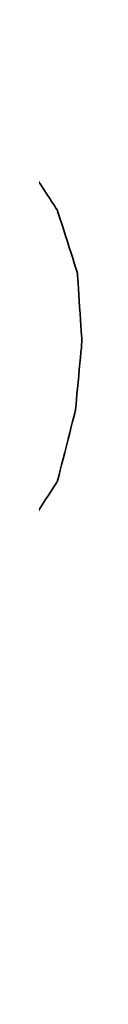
# Model space of a CAD drawing. Header units: millimetres. Extents: x 1396 to 1813, y -216 to -72.
# Tile 34 of 53: x 1714.6765 to 1714.7401, y -166.3412 to -164.5942. Entities that reach past the tile are written whole.
import ezdxf

# ---------------------------------------------------------------- set-up
doc = ezdxf.new("R2010")
doc.units = ezdxf.units.MM
doc.layers.add('DIM', color=4, linetype='CONTINUOUS')
doc.layers.add('layer 1', color=7, linetype='CONTINUOUS')

# ---------------------------------------------------------------- blocks, each defined once
blk = doc.blocks.new('TBI MOTION logo(完整正式版)')
at = {"layer": 'layer 1', "color": 22, "lineweight": 35}
blk.add_open_spline([(-64.65375, -6.863749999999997), (-64.65375, -6.863749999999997), (-64.84375, -7.296249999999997), (-64.84375, -7.296249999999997), (-64.84375, -7.296249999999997), (-64.84375, -7.296249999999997), (-64.86875, -7.34375), (-64.86875, -7.34375), (-64.86875, -7.34375), (-64.86875, -7.34375), (-64.86875, -7.36875), (-64.86875, -7.36875), (-64.86875, -7.36875), (-64.86875, -7.36875), (-65.15375, -7.653749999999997), (-65.15375, -7.653749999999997), (-65.15375, -7.653749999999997), (-65.15375, -7.653749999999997), (-65.17875, -7.653749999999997), (-65.17875, -7.653749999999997), (-65.17875, -7.653749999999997), (-65.17875, -7.653749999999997), (-65.20375, -7.678749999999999), (-65.20375, -7.678749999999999), (-65.20375, -7.678749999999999), (-65.20375, -7.678749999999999), (-65.58875, -7.871249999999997), (-65.58875, -7.871249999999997), (-65.58875, -7.871249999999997), (-65.58875, -7.871249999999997), (-65.63375, -7.871249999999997), (-65.63375, -7.871249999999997), (-65.63375, -7.871249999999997), (-65.63375, -7.871249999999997), (-65.65875, -7.893749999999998), (-65.65875, -7.893749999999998), (-65.65875, -7.893749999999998), (-65.65875, -7.893749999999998), (-66.09375, -7.943749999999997), (-66.09375, -7.943749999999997), (-66.09375, -7.943749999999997), (-66.09375, -7.943749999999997), (-66.11375, -7.943749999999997), (-66.11375, -7.943749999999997), (-66.11375, -7.943749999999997), (-66.11375, -7.943749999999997), (-66.16375, -7.943749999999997), (-66.16375, -7.943749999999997), (-66.16375, -7.943749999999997), (-66.16375, -7.943749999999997), (-66.30875, -7.943749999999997), (-66.30875, -7.943749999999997), (-66.30875, -7.943749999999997), (-66.30875, -7.943749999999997), (-66.69375, -7.943749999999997), (-66.69375, -7.943749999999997), (-66.69375, -7.943749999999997), (-66.69375, -7.943749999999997), (-67.07375, -7.943749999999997), (-67.07375, -7.943749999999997), (-67.07375, -7.943749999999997), (-67.07375, -7.943749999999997), (-67.12375, -7.943749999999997), (-67.12375, -7.943749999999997), (-67.12375, -7.943749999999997), (-67.12375, -7.943749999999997), (-67.12375, -7.966249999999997), (-67.12375, -7.966249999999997), (-67.12375, -7.966249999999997), (-67.12375, -7.966249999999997), (-67.14875, -7.991249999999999), (-67.14875, -7.991249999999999), (-67.14875, -7.991249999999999), (-67.14875, -7.991249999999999), (-67.24375, -8.34875), (-67.24375, -8.34875), (-67.24375, -8.34875), (-67.24375, -8.34875), (-67.31374999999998, -8.68625), (-67.31374999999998, -8.68625), (-67.31374999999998, -8.68625), (-67.31374999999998, -8.68625), (-67.26874999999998, -8.68625), (-67.26874999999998, -8.68625), (-67.26874999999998, -8.68625), (-67.26874999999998, -8.68625), (-67.07375, -8.68625), (-67.07375, -8.68625), (-67.07375, -8.68625), (-67.07375, -8.68625), (-66.54875, -8.68625), (-66.54875, -8.68625), (-66.54875, -8.68625), (-66.54875, -8.68625), (-65.82625, -8.68625), (-65.82625, -8.68625), (-65.82625, -8.68625), (-65.82625, -8.68625), (-65.01375, -8.68625), (-65.01375, -8.68625), (-65.01375, -8.68625), (-65.01375, -8.68625), (-64.05375, -8.68625), (-64.05375, -8.68625), (-64.05375, -8.68625), (-64.05375, -8.68625), (-62.08375, -8.68625), (-62.08375, -8.68625), (-62.08375, -8.68625), (-62.08375, -8.68625), (-60.06875, -8.68625), (-60.06875, -8.68625), (-60.06875, -8.68625), (-60.06875, -8.68625), (-59.10875, -8.68625), (-59.10875, -8.68625), (-59.10875, -8.68625), (-59.10875, -8.68625), (-58.29375, -8.68625), (-58.29375, -8.68625), (-58.29375, -8.68625), (-58.29375, -8.68625), (-57.57374999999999, -8.68625), (-57.57374999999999, -8.68625), (-57.57374999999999, -8.68625), (-57.57374999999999, -8.68625), (-57.04875, -8.68625), (-57.04875, -8.68625), (-57.04875, -8.68625), (-57.04875, -8.68625), (-56.85375, -8.68625), (-56.85375, -8.68625), (-56.85375, -8.68625), (-56.85375, -8.68625), (-56.70875, -8.68625), (-56.70875, -8.68625), (-56.70875, -8.68625), (-56.70875, -8.68625), (-56.61375, -8.68625), (-56.61375, -8.68625), (-56.61375, -8.68625), (-56.61375, -8.68625), (-56.56875, -8.68625), (-56.56875, -8.68625), (-56.56875, -8.68625), (-56.56875, -8.68625), (-55.65375, -8.638749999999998), (-55.65375, -8.638749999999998), (-55.65375, -8.638749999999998), (-55.65375, -8.638749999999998), (-54.76874999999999, -8.51875), (-54.76874999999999, -8.51875), (-54.76874999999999, -8.51875), (-54.76874999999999, -8.51875), (-53.90375, -8.30375), (-53.90375, -8.30375), (-53.90375, -8.30375), (-53.90375, -8.30375), (-53.08875, -8.03875), (-53.08875, -8.03875), (-53.08875, -8.03875), (-53.08875, -8.03875), (-52.34375, -7.653749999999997), (-52.34375, -7.653749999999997), (-52.34375, -7.653749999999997), (-52.34375, -7.653749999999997), (-51.69875, -7.296249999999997), (-51.69875, -7.296249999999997), (-51.69875, -7.296249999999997), (-51.69875, -7.296249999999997), (-51.21875, -6.911249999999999), (-51.21875, -6.911249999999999), (-51.21875, -6.911249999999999), (-51.21875, -6.911249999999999), (-50.83375, -6.50375), (-50.83375, -6.50375), (-50.83375, -6.50375), (-50.83375, -6.50375), (-50.44875, -5.94875), (-50.44875, -5.94875), (-50.44875, -5.94875), (-50.44875, -5.94875), (-50.13875, -5.303749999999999), (-50.13875, -5.303749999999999), (-50.13875, -5.303749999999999), (-50.13875, -5.303749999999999), (-49.99375, -4.653749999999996), (-49.99375, -4.653749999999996), (-49.99375, -4.653749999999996), (-49.99375, -4.653749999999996), (-49.92375, -3.98375), (-49.92375, -3.98375), (-49.92375, -3.98375), (-49.92375, -3.98375), (-49.99375, -3.19374), (-49.99375, -3.19374), (-49.99375, -3.19374), (-49.99375, -3.19374), (-50.23374, -2.44874), (-50.23374, -2.44874), (-50.23374, -2.44874), (-50.23374, -2.44874), (-50.59375, -1.87374), (-50.59375, -1.87374), (-50.59375, -1.87374), (-50.59375, -1.87374), (-51.09875, -1.31874), (-51.09875, -1.31874), (-51.09875, -1.31874), (-51.09875, -1.31874), (-51.74375, -0.81875), (-51.74375, -0.81875), (-51.74375, -0.81875), (-51.74375, -0.81875), (-52.53875, -0.48125), (-52.53875, -0.48125), (-52.53875, -0.48125), (-52.53875, -0.48125), (-53.47375, -0.21875), (-53.47375, -0.21875), (-53.47375, -0.21875), (-53.47375, -0.21875), (-54.52875, -0.04874), (-54.52875, -0.04874), (-54.52875, -0.04874), (-54.52875, -0.04874), (-55.65375, 0.12125), (-55.65375, 0.12125), (-55.65375, 0.12125), (-55.65375, 0.12125), (-54.50375, 0.28624), (-54.50375, 0.28624), (-54.50375, 0.28624), (-54.50375, 0.28624), (-53.83375, 0.38124), (-53.83375, 0.38124), (-53.83375, 0.38124), (-53.83375, 0.38124), (-53.18375, 0.50125), (-53.18375, 0.50125), (-53.18375, 0.50125), (-53.18375, 0.50125), (-52.55875, 0.6687400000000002), (-52.55875, 0.6687400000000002), (-52.55875, 0.6687400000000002), (-52.55875, 0.6687400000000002), (-52.03375, 0.86124), (-52.03375, 0.86124), (-52.03375, 0.86124), (-52.03375, 0.86124), (-51.50374, 1.031239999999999), (-51.50374, 1.031239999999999), (-51.50374, 1.031239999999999), (-51.50374, 1.031239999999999), (-51.09875, 1.271249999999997), (-51.09875, 1.271249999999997), (-51.09875, 1.271249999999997), (-51.09875, 1.271249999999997), (-50.71374999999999, 1.48624), (-50.71374999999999, 1.48624), (-50.71374999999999, 1.48624), (-50.71374999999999, 1.48624), (-50.37625, 1.77625), (-50.37625, 1.77625), (-50.37625, 1.77625), (-50.37625, 1.77625), (-49.82375, 2.37625), (-49.82375, 2.37625), (-49.82375, 2.37625), (-49.82375, 2.37625), (-49.41875, 2.996249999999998), (-49.41875, 2.996249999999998), (-49.41875, 2.996249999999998), (-49.41875, 2.996249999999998), (-49.22375, 3.766249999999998), (-49.22375, 3.766249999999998), (-49.22375, 3.766249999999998), (-49.22375, 3.766249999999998), (-49.15375, 4.50874), (-49.15375, 4.50874), (-49.15375, 4.50874), (-49.15375, 4.50874), (-49.20374999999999, 5.251249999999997), (-49.20374999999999, 5.251249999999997), (-49.20374999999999, 5.251249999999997), (-49.20374999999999, 5.251249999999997), (-49.41875, 5.926249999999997), (-49.41875, 5.926249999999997), (-49.41875, 5.926249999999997), (-49.41875, 5.926249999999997), (-49.77875, 6.47625), (-49.77875, 6.47625), (-49.77875, 6.47625), (-49.77875, 6.47625), (-50.33125, 7.026239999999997), (-50.33125, 7.026239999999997), (-50.33125, 7.026239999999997), (-50.33125, 7.026239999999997), (-51.00125, 7.43625), (-51.00125, 7.43625), (-51.00125, 7.43625), (-51.00125, 7.43625), (-51.79375, 7.72625), (-51.79375, 7.72625), (-51.79375, 7.72625), (-51.79375, 7.72625), (-52.72874999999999, 7.891239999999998), (-52.72874999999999, 7.891239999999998), (-52.72874999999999, 7.891239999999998), (-52.72874999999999, 7.891239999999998), (-53.83375, 7.98625), (-53.83375, 7.98625), (-53.83375, 7.98625), (-53.83375, 7.98625), (-53.92875, 7.98625), (-53.92875, 7.98625), (-53.92875, 7.98625), (-53.92875, 7.98625), (-54.26375, 7.98625), (-54.26375, 7.98625), (-54.26375, 7.98625), (-54.26375, 7.98625), (-54.74375, 7.98625), (-54.74375, 7.98625), (-54.74375, 7.98625), (-54.74375, 7.98625), (-55.36875, 7.98625), (-55.36875, 7.98625), (-55.36875, 7.98625), (-55.36875, 7.98625), (-56.13375, 7.98625), (-56.13375, 7.98625), (-56.13375, 7.98625), (-56.13375, 7.98625), (-56.94874999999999, 7.98625), (-56.94874999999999, 7.98625), (-56.94874999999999, 7.98625), (-56.94874999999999, 7.98625), (-58.77625, 7.98625), (-58.77625, 7.98625), (-58.77625, 7.98625), (-58.77625, 7.98625), (-60.59875, 7.98625), (-60.59875, 7.98625), (-60.59875, 7.98625), (-60.59875, 7.98625), (-61.41375, 7.98625), (-61.41375, 7.98625), (-61.41375, 7.98625), (-61.41375, 7.98625), (-62.17875, 7.98625), (-62.17875, 7.98625), (-62.17875, 7.98625), (-62.17875, 7.98625), (-62.80375, 7.98625), (-62.80375, 7.98625), (-62.80375, 7.98625), (-62.80375, 7.98625), (-63.30625, 7.98625), (-63.30625, 7.98625), (-63.30625, 7.98625), (-63.30625, 7.98625), (-63.57375, 7.98625), (-63.57375, 7.98625), (-63.57375, 7.98625), (-63.57375, 7.98625), (-63.57375, 7.96375), (-63.57375, 7.96375), (-63.57375, 7.96375), (-63.57375, 7.96375), (-63.59875, 7.94125), (-63.59875, 7.94125), (-63.59875, 7.94125), (-63.59875, 7.94125), (-63.69375, 7.55625), (-63.69375, 7.55625), (-63.69375, 7.55625), (-63.69375, 7.55625), (-63.76375, 7.246239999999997), (-63.76375, 7.246239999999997), (-63.76375, 7.246239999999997), (-63.76375, 7.246239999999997), (-63.23875000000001, 7.246239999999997), (-63.23875000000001, 7.246239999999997), (-63.23875000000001, 7.246239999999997), (-63.23875000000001, 7.246239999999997), (-62.75875, 7.246239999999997), (-62.75875, 7.246239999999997), (-62.75875, 7.246239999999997), (-62.75875, 7.246239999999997), (-62.61124999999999, 7.246239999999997), (-62.61124999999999, 7.246239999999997), (-62.61124999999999, 7.246239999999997), (-62.61124999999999, 7.246239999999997), (-62.56624999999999, 7.246239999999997), (-62.56624999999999, 7.246239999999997), (-62.56624999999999, 7.246239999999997), (-62.56624999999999, 7.246239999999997), (-62.22875, 7.246239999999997), (-62.22875, 7.246239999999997), (-62.22875, 7.246239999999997), (-62.22875, 7.246239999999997), (-62.20375, 7.246239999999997), (-62.20375, 7.246239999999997), (-62.20375, 7.246239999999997), (-62.20375, 7.246239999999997), (-62.17875, 7.21875), (-62.17875, 7.21875), (-62.17875, 7.21875), (-62.17875, 7.21875), (-61.96374999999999, 7.171249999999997), (-61.96374999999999, 7.171249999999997), (-61.96374999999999, 7.171249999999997), (-61.96374999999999, 7.171249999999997), (-61.72375, 7.126239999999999), (-61.72375, 7.126239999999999), (-61.72375, 7.126239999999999), (-61.72375, 7.126239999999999), (-61.70374999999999, 7.126239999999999), (-61.70374999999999, 7.126239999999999), (-61.70374999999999, 7.126239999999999), (-61.70374999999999, 7.126239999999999), (-61.55875, 7.076239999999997), (-61.55875, 7.076239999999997), (-61.55875, 7.076239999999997), (-61.55875, 7.076239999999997), (-61.50875, 7.076239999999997), (-61.50875, 7.076239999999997), (-61.50875, 7.076239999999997), (-61.50875, 7.076239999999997), (-61.48375, 7.026239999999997), (-61.48375, 7.026239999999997), (-61.48375, 7.026239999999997), (-61.48375, 7.026239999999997), (-61.31875, 6.83375), (-61.31875, 6.83375), (-61.31875, 6.83375), (-61.31875, 6.83375), (-61.29375, 6.81125), (-61.29375, 6.81125), (-61.29375, 6.81125), (-61.29375, 6.81125), (-61.29375, 6.786249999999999), (-61.29375, 6.786249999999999), (-61.29375, 6.786249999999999), (-61.29375, 6.786249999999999), (-61.19875, 6.50124), (-61.19875, 6.50124), (-61.19875, 6.50124), (-61.19875, 6.50124), (-61.17375, 6.45124), (-61.17375, 6.45124), (-61.17375, 6.45124), (-61.17375, 6.45124), (-61.19875, 6.40625), (-61.19875, 6.40625), (-61.19875, 6.40625), (-61.19875, 6.40625), (-61.26875, 5.99624), (-61.26875, 5.99624), (-61.26875, 5.99624), (-61.26875, 5.99624), (-61.26875, 5.85125), (-61.26875, 5.85125), (-61.26875, 5.85125), (-61.26875, 5.85125), (-61.26875, 5.826249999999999), (-61.26875, 5.826249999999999), (-61.26875, 5.826249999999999), (-61.26875, 5.826249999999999), (-61.29375, 5.80625), (-61.29375, 5.80625), (-61.29375, 5.80625), (-61.29375, 5.80625), (-61.34125, 5.661249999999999), (-61.34125, 5.661249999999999), (-61.34125, 5.661249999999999), (-61.34125, 5.661249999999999), (-61.41375, 5.44625), (-61.41375, 5.44625), (-61.41375, 5.44625), (-61.41375, 5.44625), (-61.48375, 5.15625), (-61.48375, 5.15625), (-61.48375, 5.15625), (-61.48375, 5.15625), (-61.58375, 4.82124), (-61.58375, 4.82124), (-61.58375, 4.82124), (-61.58375, 4.82124), (-61.79875, 4.00375), (-61.79875, 4.00375), (-61.79875, 4.00375), (-61.79875, 4.00375), (-62.05875, 2.996249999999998), (-62.05875, 2.996249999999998), (-62.05875, 2.996249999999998), (-62.05875, 2.996249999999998), (-62.34875, 1.916249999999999), (-62.34875, 1.916249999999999), (-62.34875, 1.916249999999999), (-62.34875, 1.916249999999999), (-62.97375, -0.41124), (-62.97375, -0.41124), (-62.97375, -0.41124), (-62.97375, -0.41124), (-63.59875, -2.75875), (-63.59875, -2.75875), (-63.59875, -2.75875), (-63.59875, -2.75875), (-63.88374999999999, -3.863739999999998), (-63.88374999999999, -3.863739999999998), (-63.88374999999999, -3.863739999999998), (-63.88374999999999, -3.863739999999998), (-64.14875, -4.823739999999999), (-64.14875, -4.823739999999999), (-64.14875, -4.823739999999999), (-64.14875, -4.823739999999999), (-64.36375, -5.64125), (-64.36375, -5.64125), (-64.36375, -5.64125), (-64.36375, -5.64125), (-64.43625, -5.97625), (-64.43625, -5.97625), (-64.43625, -5.97625), (-64.43625, -5.97625), (-64.50875, -6.286249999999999), (-64.50875, -6.286249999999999), (-64.50875, -6.286249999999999), (-64.50875, -6.286249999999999), (-64.50875, -6.308749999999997), (-64.50875, -6.308749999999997), (-64.50875, -6.308749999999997), (-64.50875, -6.308749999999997), (-64.57875, -6.50375), (-64.57875, -6.50375), (-64.57875, -6.50375), (-64.57875, -6.50375), (-64.62875, -6.69625), (-64.62875, -6.69625), (-64.62875, -6.69625), (-64.62875, -6.69625), (-64.62875, -6.768749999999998), (-64.62875, -6.768749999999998), (-64.62875, -6.768749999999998), (-64.62875, -6.768749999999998), (-64.62875, -6.813749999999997), (-64.62875, -6.813749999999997), (-64.62875, -6.813749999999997), (-64.62875, -6.813749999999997), (-64.62875, -6.83875), (-64.62875, -6.83875), (-64.62875, -6.83875), (-64.62875, -6.83875), (-64.65375, -6.863749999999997), (-64.65375, -6.863749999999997)], degree=3, knots=[0, 0, 0, 0, 0.0071942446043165, 0.0071942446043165, 0.0071942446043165, 0.0071942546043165, 0.0143884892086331, 0.0143884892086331, 0.0143884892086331, 0.0143884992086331, 0.0215827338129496, 0.0215827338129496, 0.0215827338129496, 0.0215827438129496, 0.0287769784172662, 0.0287769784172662, 0.0287769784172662, 0.0287769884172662, 0.0359712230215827, 0.0359712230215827, 0.0359712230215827, 0.0359712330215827, 0.0431654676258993, 0.0431654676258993, 0.0431654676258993, 0.0431654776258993, 0.0503597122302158, 0.0503597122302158, 0.0503597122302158, 0.0503597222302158, 0.0575539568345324, 0.0575539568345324, 0.0575539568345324, 0.0575539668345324, 0.0647482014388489, 0.0647482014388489, 0.0647482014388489, 0.0647482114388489, 0.0719424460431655, 0.0719424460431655, 0.0719424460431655, 0.0719424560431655, 0.079136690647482, 0.079136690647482, 0.079136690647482, 0.079136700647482, 0.0863309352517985, 0.0863309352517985, 0.0863309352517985, 0.0863309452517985, 0.0935251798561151, 0.0935251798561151, 0.0935251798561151, 0.0935251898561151, 0.1007194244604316, 0.1007194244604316, 0.1007194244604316, 0.1007194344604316, 0.1079136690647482, 0.1079136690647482, 0.1079136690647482, 0.1079136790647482, 0.1151079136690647, 0.1151079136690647, 0.1151079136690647, 0.1151079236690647, 0.1223021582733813, 0.1223021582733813, 0.1223021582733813, 0.1223021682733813, 0.1294964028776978, 0.1294964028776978, 0.1294964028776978, 0.1294964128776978, 0.1366906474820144, 0.1366906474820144, 0.1366906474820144, 0.1366906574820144, 0.1438848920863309, 0.1438848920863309, 0.1438848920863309, 0.1438849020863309, 0.1510791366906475, 0.1510791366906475, 0.1510791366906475, 0.1510791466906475, 0.158273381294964, 0.158273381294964, 0.158273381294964, 0.158273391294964, 0.1654676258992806, 0.1654676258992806, 0.1654676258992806, 0.1654676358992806, 0.1726618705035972, 0.1726618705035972, 0.1726618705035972, 0.1726618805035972, 0.1798561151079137, 0.1798561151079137, 0.1798561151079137, 0.1798561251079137, 0.1870503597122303, 0.1870503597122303, 0.1870503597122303, 0.1870503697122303, 0.1942446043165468, 0.1942446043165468, 0.1942446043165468, 0.1942446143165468, 0.2014388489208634, 0.2014388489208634, 0.2014388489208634, 0.2014388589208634, 0.2086330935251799, 0.2086330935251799, 0.2086330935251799, 0.2086331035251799, 0.2158273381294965, 0.2158273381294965, 0.2158273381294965, 0.2158273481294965, 0.2230215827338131, 0.2230215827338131, 0.2230215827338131, 0.2230215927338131, 0.2302158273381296, 0.2302158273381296, 0.2302158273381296, 0.2302158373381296, 0.2374100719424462, 0.2374100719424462, 0.2374100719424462, 0.2374100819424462, 0.2446043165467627, 0.2446043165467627, 0.2446043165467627, 0.2446043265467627, 0.2517985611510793, 0.2517985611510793, 0.2517985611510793, 0.2517985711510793, 0.2589928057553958, 0.2589928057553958, 0.2589928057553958, 0.2589928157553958, 0.2661870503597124, 0.2661870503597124, 0.2661870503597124, 0.2661870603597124, 0.273381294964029, 0.273381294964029, 0.273381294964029, 0.273381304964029, 0.2805755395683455, 0.2805755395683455, 0.2805755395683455, 0.2805755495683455, 0.2877697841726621, 0.2877697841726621, 0.2877697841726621, 0.2877697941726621, 0.2949640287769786, 0.2949640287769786, 0.2949640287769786, 0.2949640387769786, 0.3021582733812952, 0.3021582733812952, 0.3021582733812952, 0.3021582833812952, 0.3093525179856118, 0.3093525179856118, 0.3093525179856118, 0.3093525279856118, 0.3165467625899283, 0.3165467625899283, 0.3165467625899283, 0.3165467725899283, 0.3237410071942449, 0.3237410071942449, 0.3237410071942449, 0.3237410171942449, 0.3309352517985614, 0.3309352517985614, 0.3309352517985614, 0.3309352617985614, 0.338129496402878, 0.338129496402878, 0.338129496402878, 0.338129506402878, 0.3453237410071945, 0.3453237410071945, 0.3453237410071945, 0.3453237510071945, 0.3525179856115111, 0.3525179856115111, 0.3525179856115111, 0.3525179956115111, 0.3597122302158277, 0.3597122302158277, 0.3597122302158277, 0.3597122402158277, 0.3669064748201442, 0.3669064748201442, 0.3669064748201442, 0.3669064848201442, 0.3741007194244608, 0.3741007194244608, 0.3741007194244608, 0.3741007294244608, 0.3812949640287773, 0.3812949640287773, 0.3812949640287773, 0.3812949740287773, 0.3884892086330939, 0.3884892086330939, 0.3884892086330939, 0.3884892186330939, 0.3956834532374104, 0.3956834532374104, 0.3956834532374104, 0.3956834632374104, 0.4028776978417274, 0.4028776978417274, 0.4028776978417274, 0.4028777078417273, 0.4100719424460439, 0.4100719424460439, 0.4100719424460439, 0.4100719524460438, 0.4172661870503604, 0.4172661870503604, 0.4172661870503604, 0.4172661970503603, 0.4244604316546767, 0.4244604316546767, 0.4244604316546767, 0.4244604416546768, 0.4316546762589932, 0.4316546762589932, 0.4316546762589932, 0.4316546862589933, 0.4388489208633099, 0.4388489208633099, 0.4388489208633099, 0.4388489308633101, 0.4460431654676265, 0.4460431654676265, 0.4460431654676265, 0.4460431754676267, 0.453237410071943, 0.453237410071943, 0.453237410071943, 0.4532374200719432, 0.4604316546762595, 0.4604316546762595, 0.4604316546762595, 0.4604316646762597, 0.467625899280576, 0.467625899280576, 0.467625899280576, 0.467625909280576, 0.4748201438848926, 0.4748201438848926, 0.4748201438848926, 0.4748201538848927, 0.4820143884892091, 0.4820143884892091, 0.4820143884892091, 0.4820143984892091, 0.4892086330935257, 0.4892086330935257, 0.4892086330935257, 0.4892086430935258, 0.4964028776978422, 0.4964028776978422, 0.4964028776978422, 0.4964028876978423, 0.5035971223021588, 0.5035971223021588, 0.5035971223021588, 0.5035971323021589, 0.5107913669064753, 0.5107913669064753, 0.5107913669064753, 0.5107913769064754, 0.5179856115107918, 0.5179856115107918, 0.5179856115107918, 0.5179856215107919, 0.5251798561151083, 0.5251798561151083, 0.5251798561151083, 0.5251798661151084, 0.5323741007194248, 0.5323741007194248, 0.5323741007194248, 0.5323741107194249, 0.5395683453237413, 0.5395683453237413, 0.5395683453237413, 0.5395683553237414, 0.5467625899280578, 0.5467625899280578, 0.5467625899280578, 0.5467625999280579, 0.5539568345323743, 0.5539568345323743, 0.5539568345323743, 0.5539568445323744, 0.5611510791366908, 0.5611510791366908, 0.5611510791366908, 0.5611510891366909, 0.5683453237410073, 0.5683453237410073, 0.5683453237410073, 0.5683453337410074, 0.5755395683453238, 0.5755395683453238, 0.5755395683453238, 0.5755395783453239, 0.5827338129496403, 0.5827338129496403, 0.5827338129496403, 0.5827338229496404, 0.5899280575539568, 0.5899280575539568, 0.5899280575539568, 0.5899280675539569, 0.5971223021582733, 0.5971223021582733, 0.5971223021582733, 0.5971223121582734, 0.60431654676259, 0.60431654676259, 0.60431654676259, 0.6043165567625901, 0.6115107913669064, 0.6115107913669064, 0.6115107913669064, 0.6115108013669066, 0.618705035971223, 0.618705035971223, 0.618705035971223, 0.6187050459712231, 0.6258992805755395, 0.6258992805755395, 0.6258992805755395, 0.6258992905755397, 0.633093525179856, 0.633093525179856, 0.633093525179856, 0.6330935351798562, 0.6402877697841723, 0.6402877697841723, 0.6402877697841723, 0.6402877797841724, 0.6474820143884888, 0.6474820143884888, 0.6474820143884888, 0.6474820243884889, 0.6546762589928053, 0.6546762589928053, 0.6546762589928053, 0.6546762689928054, 0.6618705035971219, 0.6618705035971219, 0.6618705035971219, 0.6618705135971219, 0.6690647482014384, 0.6690647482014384, 0.6690647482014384, 0.6690647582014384, 0.6762589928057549, 0.6762589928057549, 0.6762589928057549, 0.6762590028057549, 0.6834532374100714, 0.6834532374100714, 0.6834532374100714, 0.6834532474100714, 0.6906474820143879, 0.6906474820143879, 0.6906474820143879, 0.6906474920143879, 0.6978417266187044, 0.6978417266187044, 0.6978417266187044, 0.6978417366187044, 0.7050359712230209, 0.7050359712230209, 0.7050359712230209, 0.7050359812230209, 0.7122302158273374, 0.7122302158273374, 0.7122302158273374, 0.7122302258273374, 0.7194244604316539, 0.7194244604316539, 0.7194244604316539, 0.7194244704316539, 0.7266187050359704, 0.7266187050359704, 0.7266187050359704, 0.7266187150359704, 0.7338129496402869, 0.7338129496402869, 0.7338129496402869, 0.7338129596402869, 0.7410071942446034, 0.7410071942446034, 0.7410071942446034, 0.7410072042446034, 0.7482014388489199, 0.7482014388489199, 0.7482014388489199, 0.7482014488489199, 0.7553956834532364, 0.7553956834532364, 0.7553956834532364, 0.7553956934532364, 0.7625899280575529, 0.7625899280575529, 0.7625899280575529, 0.7625899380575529, 0.7697841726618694, 0.7697841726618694, 0.7697841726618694, 0.7697841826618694, 0.7769784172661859, 0.7769784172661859, 0.7769784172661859, 0.7769784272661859, 0.7841726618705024, 0.7841726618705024, 0.7841726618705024, 0.7841726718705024, 0.7913669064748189, 0.7913669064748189, 0.7913669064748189, 0.7913669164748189, 0.7985611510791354, 0.7985611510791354, 0.7985611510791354, 0.7985611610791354, 0.8057553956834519, 0.8057553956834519, 0.8057553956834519, 0.8057554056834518, 0.8129496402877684, 0.8129496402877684, 0.8129496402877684, 0.8129496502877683, 0.8201438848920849, 0.8201438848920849, 0.8201438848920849, 0.820143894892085, 0.8273381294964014, 0.8273381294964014, 0.8273381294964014, 0.8273381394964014, 0.8345323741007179, 0.8345323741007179, 0.8345323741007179, 0.834532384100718, 0.8417266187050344, 0.8417266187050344, 0.8417266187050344, 0.8417266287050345, 0.8489208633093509, 0.8489208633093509, 0.8489208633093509, 0.848920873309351, 0.8561151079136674, 0.8561151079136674, 0.8561151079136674, 0.8561151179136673, 0.8633093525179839, 0.8633093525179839, 0.8633093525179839, 0.8633093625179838, 0.8705035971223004, 0.8705035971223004, 0.8705035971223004, 0.8705036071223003, 0.8776978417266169, 0.8776978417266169, 0.8776978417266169, 0.8776978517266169, 0.8848920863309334, 0.8848920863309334, 0.8848920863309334, 0.8848920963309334, 0.8920863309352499, 0.8920863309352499, 0.8920863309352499, 0.8920863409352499, 0.8992805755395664, 0.8992805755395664, 0.8992805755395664, 0.8992805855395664, 0.9064748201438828, 0.9064748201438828, 0.9064748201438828, 0.9064748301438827, 0.9136690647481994, 0.9136690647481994, 0.9136690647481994, 0.9136690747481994, 0.9208633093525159, 0.9208633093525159, 0.9208633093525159, 0.9208633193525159, 0.9280575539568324, 0.9280575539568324, 0.9280575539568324, 0.9280575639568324, 0.9352517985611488, 0.9352517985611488, 0.9352517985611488, 0.9352518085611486, 0.9424460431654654, 0.9424460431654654, 0.9424460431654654, 0.9424460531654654, 0.9496402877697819, 0.9496402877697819, 0.9496402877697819, 0.9496402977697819, 0.9568345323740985, 0.9568345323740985, 0.9568345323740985, 0.9568345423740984, 0.9640287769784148, 0.9640287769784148, 0.9640287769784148, 0.9640287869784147, 0.9712230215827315, 0.9712230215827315, 0.9712230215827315, 0.9712230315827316, 0.978417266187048, 0.978417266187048, 0.978417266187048, 0.9784172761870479, 0.9856115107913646, 0.9856115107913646, 0.9856115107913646, 0.9856115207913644, 0.9928057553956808, 0.9928057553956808, 0.9928057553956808, 0.9928057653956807, 1, 1, 1, 1], dxfattribs=at)

msp = doc.modelspace()

# ---------------------------------------------------------------- block references
at = {"layer": 'DIM', "color": 7, "xscale": 0.1641908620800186, "yscale": 0.1641908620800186, "zscale": 0.1641908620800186}
msp.add_blockref('TBI MOTION logo(完整正式版)', (1722.810724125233, -165.9054634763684), dxfattribs=at)

doc.saveas('drawing.dxf')
